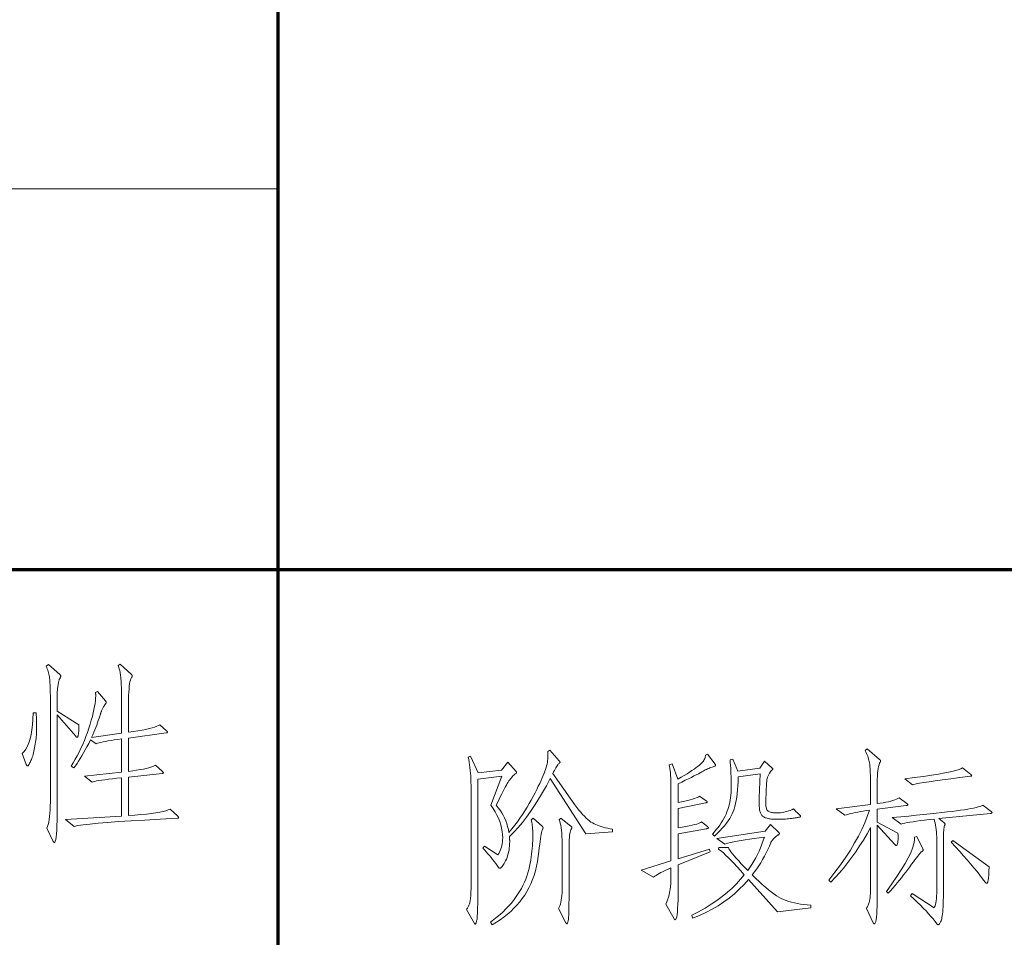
# Model space of a CAD drawing. Extents: x 0 to 1189, y 0 to 841.
# Tile 102 of 132: x 1059 to 1077, y 41 to 58. Entities that reach past the tile are written whole.
import ezdxf

# ---------------------------------------------------------------- set-up
doc = ezdxf.new("R2010")
doc.units = 0

msp = doc.modelspace()

# ---------------------------------------------------------------- linework, layer by layer
at = {"color": 5, "lineweight": 70}
for p, q in [((1064, 20), (1064, 76)), ((989, 48), (1114, 48))]:
    msp.add_line(p, q, dxfattribs=at)
at = {"color": 7, "lineweight": 13}
msp.add_line((1026.5, 55), (1064, 55), dxfattribs=at)
for points in [[(1060.331, 45.141), (1060.333, 45.124), (1060.333, 45.107), (1060.334, 45.091), (1060.334, 45.074), (1060.334, 45.059), (1060.333, 45.043), (1060.333, 45.028), (1060.331, 45.013), (1060.33, 44.998), (1060.328, 44.983), (1060.326, 44.97), (1060.324, 44.958), (1060.321, 44.947), (1060.319, 44.938), (1060.317, 44.93), (1060.314, 44.924), (1060.312, 44.919), (1060.309, 44.915), (1060.306, 44.913), (1060.304, 44.912), (1060.301, 44.913), (1060.298, 44.913), (1060.295, 44.914), (1060.292, 44.915), (1060.29, 44.917), (1060.287, 44.919), (1060.284, 44.921), (1060.281, 44.923), (1060.279, 44.926), (1060.276, 44.93), (1059.936, 45.325), (1059.936, 43.611), (1059.935, 43.49), (1059.934, 43.382), (1059.931, 43.286), (1059.927, 43.203), (1059.922, 43.133), (1059.916, 43.075), (1059.909, 43.031), (1059.9, 42.999), (1059.891, 42.98), (1059.88, 42.973), (1059.879, 42.973), (1059.877, 42.974), (1059.876, 42.975), (1059.874, 42.976), (1059.873, 42.978), (1059.871, 42.981), (1059.869, 42.983), (1059.867, 42.986), (1059.865, 42.99), (1059.863, 42.994), (1059.745, 43.24), (1059.758, 43.272), (1059.769, 43.309), (1059.779, 43.352), (1059.787, 43.4), (1059.795, 43.454), (1059.801, 43.513), (1059.805, 43.577), (1059.808, 43.647), (1059.81, 43.722), (1059.811, 43.802), (1059.811, 45.492), (1059.811, 45.56), (1059.811, 45.624), (1059.81, 45.684), (1059.809, 45.738), (1059.808, 45.789), (1059.807, 45.835), (1059.805, 45.876), (1059.803, 45.912), (1059.801, 45.945), (1059.799, 45.972), (1059.796, 45.997), (1059.792, 46.023), (1059.788, 46.048), (1059.783, 46.073), (1059.777, 46.097), (1059.77, 46.122), (1059.762, 46.147), (1059.754, 46.171), (1059.745, 46.196), (1059.735, 46.22), (1059.773, 46.248), (1059.984, 46.064), (1059.988, 46.061), (1059.991, 46.059), (1059.993, 46.056), (1059.996, 46.053), (1059.997, 46.05), (1059.999, 46.047), (1060, 46.045), (1060.001, 46.042), (1060.002, 46.039), (1060.002, 46.036), (1060.002, 46.033), (1060.001, 46.03), (1060, 46.027), (1059.999, 46.023), (1059.997, 46.019), (1059.996, 46.015), (1059.993, 46.011), (1059.991, 46.006), (1059.988, 46.002), (1059.984, 45.996), (1059.981, 45.991), (1059.978, 45.983), (1059.974, 45.974), (1059.971, 45.964), (1059.968, 45.953), (1059.964, 45.94), (1059.961, 45.925), (1059.958, 45.909), (1059.955, 45.892), (1059.952, 45.873), (1059.948, 45.854), (1059.946, 45.834), (1059.944, 45.814), (1059.942, 45.794), (1059.94, 45.774), (1059.938, 45.754), (1059.937, 45.734), (1059.937, 45.713), (1059.936, 45.693), (1059.936, 45.672), (1059.936, 45.395)], [(1062.156, 43.459), (1062.159, 43.456), (1062.161, 43.453), (1062.163, 43.451), (1062.165, 43.448), (1062.167, 43.446), (1062.168, 43.443), (1062.169, 43.441), (1062.169, 43.439), (1062.17, 43.437), (1062.17, 43.435), (1062.17, 43.433), (1062.169, 43.431), (1062.167, 43.429), (1062.165, 43.427), (1062.162, 43.426), (1062.159, 43.425), (1062.155, 43.423), (1062.15, 43.422), (1062.145, 43.421), (1062.139, 43.421), (1061.83, 43.405), (1061.548, 43.39), (1061.293, 43.375), (1061.064, 43.36), (1060.861, 43.345), (1060.686, 43.33), (1060.536, 43.316), (1060.414, 43.301), (1060.318, 43.286), (1060.248, 43.271), (1060.089, 43.4), (1061.119, 43.462), (1061.119, 44.167), (1061.031, 44.158), (1060.951, 44.149), (1060.878, 44.14), (1060.812, 44.132), (1060.755, 44.124), (1060.704, 44.116), (1060.661, 44.108), (1060.626, 44.101), (1060.598, 44.094), (1060.578, 44.087), (1060.439, 44.198), (1061.119, 44.271), (1061.119, 44.881), (1061.049, 44.872), (1060.985, 44.862), (1060.926, 44.853), (1060.871, 44.844), (1060.822, 44.835), (1060.778, 44.827), (1060.74, 44.818), (1060.706, 44.81), (1060.677, 44.802), (1060.654, 44.794), (1060.547, 44.864), (1060.515, 44.799), (1060.483, 44.738), (1060.452, 44.679), (1060.421, 44.623), (1060.39, 44.57), (1060.36, 44.52), (1060.33, 44.472), (1060.3, 44.428), (1060.271, 44.386), (1060.241, 44.347), (1060.193, 44.382), (1060.231, 44.444), (1060.269, 44.507), (1060.305, 44.573), (1060.339, 44.64), (1060.373, 44.709), (1060.404, 44.779), (1060.435, 44.851), (1060.464, 44.926), (1060.491, 45.001), (1060.517, 45.079), (1060.541, 45.155), (1060.562, 45.228), (1060.582, 45.297), (1060.598, 45.362), (1060.612, 45.423), (1060.623, 45.481), (1060.632, 45.534), (1060.639, 45.584), (1060.642, 45.63), (1060.644, 45.672), (1060.644, 45.68), (1060.643, 45.687), (1060.643, 45.694), (1060.643, 45.7), (1060.643, 45.707), (1060.642, 45.713), (1060.642, 45.719), (1060.641, 45.724), (1060.641, 45.73), (1060.64, 45.735), (1060.675, 45.755), (1060.824, 45.582), (1060.827, 45.578), (1060.829, 45.575), (1060.831, 45.572), (1060.833, 45.569), (1060.834, 45.566), (1060.836, 45.563), (1060.837, 45.56), (1060.837, 45.557), (1060.838, 45.555), (1060.838, 45.552), (1060.838, 45.55), (1060.837, 45.547), (1060.836, 45.545), (1060.835, 45.542), (1060.834, 45.539), (1060.832, 45.537), (1060.83, 45.534), (1060.828, 45.531), (1060.825, 45.528), (1060.822, 45.525), (1060.819, 45.521), (1060.815, 45.517), (1060.812, 45.511), (1060.807, 45.505), (1060.803, 45.497), (1060.798, 45.489), (1060.793, 45.48), (1060.787, 45.47), (1060.781, 45.459), (1060.775, 45.447), (1060.769, 45.434), (1060.764, 45.422), (1060.758, 45.411), (1060.753, 45.399), (1060.749, 45.389), (1060.744, 45.378), (1060.74, 45.368), (1060.737, 45.358), (1060.733, 45.348), (1060.73, 45.339), (1060.719, 45.3), (1060.706, 45.261), (1060.692, 45.22), (1060.678, 45.179), (1060.662, 45.136), (1060.645, 45.093), (1060.627, 45.048), (1060.608, 45.003), (1060.588, 44.956), (1060.567, 44.909), (1061.119, 44.985), (1061.119, 45.526), (1061.119, 45.597), (1061.118, 45.664), (1061.118, 45.725), (1061.117, 45.781), (1061.115, 45.833), (1061.114, 45.88), (1061.112, 45.921), (1061.11, 45.958), (1061.108, 45.99), (1061.105, 46.017), (1061.102, 46.042), (1061.099, 46.065), (1061.095, 46.088), (1061.091, 46.111), (1061.086, 46.132), (1061.081, 46.153), (1061.075, 46.174), (1061.069, 46.193), (1061.063, 46.212), (1061.056, 46.231), (1061.091, 46.258), (1061.299, 46.068), (1061.302, 46.065), (1061.306, 46.062), (1061.308, 46.059), (1061.31, 46.056), (1061.312, 46.054), (1061.314, 46.051), (1061.315, 46.048), (1061.316, 46.045), (1061.316, 46.043), (1061.317, 46.04), (1061.316, 46.037), (1061.316, 46.034), (1061.315, 46.031), (1061.314, 46.028), (1061.313, 46.025), (1061.312, 46.022), (1061.31, 46.019), (1061.308, 46.015), (1061.305, 46.012), (1061.303, 46.009), (1061.292, 45.99), (1061.283, 45.964), (1061.274, 45.933), (1061.267, 45.895), (1061.261, 45.851), (1061.256, 45.8), (1061.252, 45.744), (1061.249, 45.681), (1061.248, 45.612), (1061.247, 45.537), (1061.247, 45.003), (1061.337, 45.016), (1061.42, 45.03), (1061.496, 45.044), (1061.564, 45.058), (1061.625, 45.072), (1061.679, 45.086), (1061.726, 45.1), (1061.766, 45.114), (1061.798, 45.127), (1061.823, 45.141), (1061.948, 45.03), (1061.951, 45.028), (1061.954, 45.025), (1061.957, 45.022), (1061.959, 45.02), (1061.961, 45.017), (1061.963, 45.015), (1061.964, 45.013), (1061.965, 45.01), (1061.965, 45.008), (1061.965, 45.006), (1061.965, 45.004), (1061.964, 45.002), (1061.963, 45), (1061.961, 44.999), (1061.959, 44.997), (1061.957, 44.996), (1061.953, 44.995), (1061.95, 44.994), (1061.946, 44.993), (1061.941, 44.992), (1061.247, 44.898), (1061.247, 44.284), (1061.325, 44.295), (1061.396, 44.306), (1061.461, 44.317), (1061.52, 44.328), (1061.572, 44.339), (1061.619, 44.351), (1061.659, 44.362), (1061.693, 44.374), (1061.721, 44.387), (1061.743, 44.399), (1061.868, 44.288), (1061.872, 44.284), (1061.876, 44.28), (1061.879, 44.277), (1061.881, 44.273), (1061.884, 44.27), (1061.886, 44.267), (1061.887, 44.265), (1061.888, 44.262), (1061.889, 44.26), (1061.889, 44.258), (1061.889, 44.257), (1061.888, 44.255), (1061.887, 44.254), (1061.885, 44.252), (1061.883, 44.251), (1061.88, 44.25), (1061.877, 44.249), (1061.873, 44.248), (1061.869, 44.247), (1061.865, 44.246), (1061.247, 44.18), (1061.247, 43.473), (1061.366, 43.481), (1061.475, 43.49), (1061.576, 43.499), (1061.666, 43.51), (1061.748, 43.521), (1061.82, 43.533), (1061.882, 43.547), (1061.936, 43.56), (1061.979, 43.575), (1062.014, 43.591)], [(1059.547, 45.363), (1059.549, 45.34), (1059.551, 45.316), (1059.553, 45.29), (1059.554, 45.264), (1059.555, 45.237), (1059.556, 45.209), (1059.557, 45.18), (1059.557, 45.15), (1059.558, 45.119), (1059.558, 45.088), (1059.557, 45.055), (1059.557, 45.023), (1059.555, 44.99), (1059.553, 44.957), (1059.55, 44.923), (1059.547, 44.89), (1059.542, 44.856), (1059.538, 44.822), (1059.532, 44.787), (1059.527, 44.753), (1059.52, 44.719), (1059.514, 44.686), (1059.507, 44.656), (1059.5, 44.626), (1059.492, 44.598), (1059.485, 44.572), (1059.477, 44.547), (1059.469, 44.524), (1059.461, 44.502), (1059.452, 44.482), (1059.444, 44.464), (1059.436, 44.447), (1059.428, 44.433), (1059.422, 44.42), (1059.416, 44.409), (1059.41, 44.401), (1059.405, 44.394), (1059.4, 44.389), (1059.396, 44.386), (1059.393, 44.385), (1059.39, 44.385), (1059.387, 44.386), (1059.384, 44.387), (1059.381, 44.389), (1059.379, 44.391), (1059.376, 44.394), (1059.374, 44.397), (1059.371, 44.401), (1059.369, 44.405), (1059.367, 44.409), (1059.294, 44.611), (1059.329, 44.648), (1059.361, 44.694), (1059.389, 44.748), (1059.414, 44.81), (1059.436, 44.881), (1059.454, 44.96), (1059.468, 45.048), (1059.479, 45.143), (1059.487, 45.247), (1059.492, 45.36)], [(1070.146, 43.17), (1069.657, 43.136), (1069.002, 44.156), (1068.932, 44.021), (1068.861, 43.893), (1068.789, 43.771), (1068.715, 43.654), (1068.641, 43.544), (1068.565, 43.44), (1068.489, 43.342), (1068.411, 43.25), (1068.332, 43.164), (1068.252, 43.084), (1068.253, 43.074), (1068.254, 43.064), (1068.254, 43.055), (1068.255, 43.045), (1068.255, 43.036), (1068.255, 43.027), (1068.256, 43.017), (1068.256, 43.008), (1068.256, 42.999), (1068.256, 42.99), (1068.255, 42.949), (1068.253, 42.909), (1068.249, 42.871), (1068.244, 42.834), (1068.237, 42.799), (1068.229, 42.765), (1068.219, 42.732), (1068.208, 42.7), (1068.195, 42.67), (1068.181, 42.641), (1068.167, 42.615), (1068.153, 42.591), (1068.14, 42.57), (1068.128, 42.551), (1068.117, 42.536), (1068.106, 42.523), (1068.096, 42.513), (1068.088, 42.506), (1068.079, 42.502), (1068.072, 42.501), (1068.071, 42.501), (1068.069, 42.502), (1068.067, 42.502), (1068.065, 42.504), (1068.063, 42.505), (1068.061, 42.507), (1068.059, 42.509), (1068.057, 42.512), (1068.054, 42.515), (1068.051, 42.518), (1068.025, 42.555), (1067.999, 42.592), (1067.971, 42.629), (1067.943, 42.665), (1067.915, 42.7), (1067.886, 42.735), (1067.856, 42.77), (1067.826, 42.805), (1067.795, 42.839), (1067.763, 42.872), (1067.794, 42.91), (1068.037, 42.747), (1068.054, 42.773), (1068.07, 42.8), (1068.083, 42.828), (1068.095, 42.857), (1068.105, 42.888), (1068.113, 42.919), (1068.119, 42.953), (1068.124, 42.987), (1068.127, 43.023), (1068.128, 43.059), (1068.125, 43.12), (1068.119, 43.18), (1068.108, 43.24), (1068.093, 43.301), (1068.073, 43.361), (1068.049, 43.422), (1068.02, 43.482), (1067.988, 43.542), (1067.95, 43.603), (1067.909, 43.663), (1068.11, 44.197), (1067.67, 44.142), (1067.67, 42.088), (1067.669, 41.999), (1067.669, 41.918), (1067.668, 41.844), (1067.667, 41.779), (1067.665, 41.721), (1067.663, 41.671), (1067.661, 41.628), (1067.658, 41.594), (1067.656, 41.567), (1067.652, 41.549), (1067.649, 41.534), (1067.646, 41.522), (1067.642, 41.511), (1067.639, 41.501), (1067.636, 41.493), (1067.633, 41.486), (1067.63, 41.481), (1067.627, 41.477), (1067.624, 41.475), (1067.621, 41.474), (1067.62, 41.474), (1067.618, 41.474), (1067.617, 41.475), (1067.615, 41.476), (1067.614, 41.477), (1067.613, 41.478), (1067.611, 41.479), (1067.61, 41.481), (1067.609, 41.482), (1067.607, 41.484), (1067.461, 41.745), (1067.47, 41.756), (1067.478, 41.768), (1067.486, 41.78), (1067.493, 41.793), (1067.5, 41.807), (1067.506, 41.821), (1067.512, 41.835), (1067.517, 41.85), (1067.522, 41.866), (1067.526, 41.882), (1067.529, 41.899), (1067.532, 41.918), (1067.535, 41.94), (1067.538, 41.963), (1067.54, 41.989), (1067.542, 42.016), (1067.543, 42.046), (1067.544, 42.078), (1067.545, 42.111), (1067.545, 42.147), (1067.545, 44.027), (1067.544, 44.085), (1067.543, 44.141), (1067.54, 44.196), (1067.536, 44.25), (1067.532, 44.303), (1067.526, 44.354), (1067.519, 44.405), (1067.511, 44.454), (1067.503, 44.501), (1067.493, 44.548), (1067.534, 44.565), (1067.677, 44.256), (1068.103, 44.308), (1068.225, 44.454), (1068.374, 44.284), (1068.376, 44.282), (1068.378, 44.28), (1068.379, 44.278), (1068.38, 44.276), (1068.382, 44.274), (1068.383, 44.272), (1068.383, 44.27), (1068.384, 44.268), (1068.384, 44.267), (1068.384, 44.265), (1068.384, 44.263), (1068.384, 44.261), (1068.383, 44.26), (1068.382, 44.258), (1068.381, 44.256), (1068.379, 44.254), (1068.377, 44.252), (1068.375, 44.25), (1068.373, 44.248), (1068.37, 44.246), (1068.357, 44.237), (1068.344, 44.226), (1068.33, 44.214), (1068.316, 44.2), (1068.302, 44.185), (1068.287, 44.168), (1068.273, 44.149), (1068.258, 44.129), (1068.243, 44.108), (1068.228, 44.084), (1068.212, 44.059), (1068.195, 44.029), (1068.176, 43.996), (1068.156, 43.959), (1068.135, 43.918), (1068.113, 43.874), (1068.089, 43.826), (1068.064, 43.774), (1068.037, 43.719), (1068.01, 43.66), (1068.046, 43.616), (1068.079, 43.571), (1068.109, 43.524), (1068.137, 43.476), (1068.161, 43.427), (1068.183, 43.376), (1068.202, 43.324), (1068.218, 43.271), (1068.232, 43.216), (1068.242, 43.16), (1068.296, 43.226), (1068.348, 43.292), (1068.397, 43.358), (1068.445, 43.424), (1068.491, 43.491), (1068.535, 43.557), (1068.576, 43.624), (1068.616, 43.691), (1068.654, 43.757), (1068.689, 43.824), (1068.723, 43.89), (1068.754, 43.951), (1068.783, 44.01), (1068.809, 44.064), (1068.833, 44.116), (1068.855, 44.164), (1068.874, 44.208), (1068.89, 44.249), (1068.905, 44.286), (1068.917, 44.32), (1068.927, 44.353), (1068.936, 44.385), (1068.943, 44.418), (1068.949, 44.451), (1068.954, 44.484), (1068.957, 44.517), (1068.959, 44.55), (1068.959, 44.584), (1068.959, 44.618), (1068.957, 44.652), (1068.995, 44.672), (1069.168, 44.478), (1069.171, 44.475), (1069.173, 44.472), (1069.175, 44.469), (1069.177, 44.466), (1069.179, 44.463), (1069.18, 44.461), (1069.181, 44.458), (1069.182, 44.456), (1069.182, 44.454), (1069.182, 44.452), (1069.182, 44.45), (1069.182, 44.449), (1069.181, 44.447), (1069.18, 44.445), (1069.179, 44.443), (1069.177, 44.441), (1069.175, 44.439), (1069.173, 44.437), (1069.171, 44.435), (1069.168, 44.433), (1069.16, 44.426), (1069.15, 44.416), (1069.14, 44.403), (1069.129, 44.388), (1069.118, 44.371), (1069.106, 44.351), (1069.093, 44.328), (1069.079, 44.303), (1069.065, 44.276), (1069.05, 44.246), (1069.456, 43.67), (1069.492, 43.62), (1069.528, 43.574), (1069.562, 43.532), (1069.596, 43.493), (1069.629, 43.458), (1069.661, 43.426), (1069.692, 43.398), (1069.721, 43.374), (1069.751, 43.353), (1069.779, 43.335), (1069.807, 43.32), (1069.838, 43.306), (1069.87, 43.292), (1069.904, 43.28), (1069.94, 43.268), (1069.978, 43.257), (1070.017, 43.247), (1070.059, 43.238), (1070.102, 43.23), (1070.146, 43.222)], [(1072.034, 44.416), (1072.035, 44.414), (1072.036, 44.412), (1072.037, 44.409), (1072.038, 44.407), (1072.039, 44.405), (1072.04, 44.403), (1072.04, 44.4), (1072.04, 44.398), (1072.041, 44.396), (1072.041, 44.393), (1072.04, 44.391), (1072.04, 44.389), (1072.039, 44.387), (1072.037, 44.385), (1072.035, 44.383), (1072.033, 44.382), (1072.03, 44.38), (1072.027, 44.379), (1072.024, 44.378), (1072.02, 44.378), (1071.999, 44.371), (1071.978, 44.364), (1071.957, 44.356), (1071.937, 44.348), (1071.916, 44.339), (1071.895, 44.33), (1071.874, 44.32), (1071.853, 44.31), (1071.833, 44.299), (1071.812, 44.287), (1071.788, 44.274), (1071.76, 44.259), (1071.727, 44.242), (1071.688, 44.222), (1071.645, 44.2), (1071.597, 44.175), (1071.544, 44.149), (1071.485, 44.12), (1071.422, 44.089), (1071.354, 44.055), (1071.354, 43.715), (1071.417, 43.727), (1071.475, 43.739), (1071.528, 43.751), (1071.575, 43.763), (1071.617, 43.774), (1071.654, 43.785), (1071.686, 43.796), (1071.712, 43.806), (1071.733, 43.816), (1071.749, 43.826), (1071.871, 43.743), (1071.874, 43.74), (1071.877, 43.737), (1071.88, 43.735), (1071.882, 43.733), (1071.884, 43.73), (1071.885, 43.728), (1071.886, 43.726), (1071.887, 43.724), (1071.888, 43.722), (1071.888, 43.72), (1071.888, 43.719), (1071.887, 43.717), (1071.885, 43.715), (1071.884, 43.714), (1071.881, 43.712), (1071.878, 43.71), (1071.874, 43.709), (1071.87, 43.707), (1071.865, 43.706), (1071.86, 43.705), (1071.354, 43.604), (1071.354, 43.243), (1071.429, 43.257), (1071.496, 43.27), (1071.557, 43.282), (1071.611, 43.294), (1071.657, 43.306), (1071.697, 43.316), (1071.729, 43.327), (1071.755, 43.336), (1071.773, 43.346), (1071.784, 43.354), (1071.891, 43.268), (1071.895, 43.265), (1071.899, 43.262), (1071.902, 43.26), (1071.905, 43.257), (1071.907, 43.255), (1071.909, 43.253), (1071.91, 43.251), (1071.911, 43.249), (1071.912, 43.247), (1071.912, 43.245), (1071.912, 43.243), (1071.911, 43.242), (1071.909, 43.24), (1071.907, 43.238), (1071.904, 43.237), (1071.9, 43.235), (1071.895, 43.234), (1071.89, 43.232), (1071.884, 43.231), (1071.878, 43.229), (1071.354, 43.136), (1071.354, 42.678), (1071.93, 42.855), (1071.943, 42.803), (1071.354, 42.563), (1071.354, 42.133), (1071.353, 42.023), (1071.352, 41.925), (1071.349, 41.838), (1071.345, 41.762), (1071.341, 41.699), (1071.335, 41.646), (1071.328, 41.606), (1071.32, 41.577), (1071.312, 41.56), (1071.302, 41.554), (1071.3, 41.554), (1071.298, 41.554), (1071.296, 41.555), (1071.293, 41.557), (1071.291, 41.558), (1071.289, 41.56), (1071.287, 41.562), (1071.285, 41.565), (1071.283, 41.568), (1071.281, 41.571), (1071.125, 41.842), (1071.143, 41.882), (1071.16, 41.924), (1071.174, 41.968), (1071.187, 42.014), (1071.198, 42.063), (1071.206, 42.114), (1071.213, 42.166), (1071.218, 42.221), (1071.221, 42.279), (1071.222, 42.338), (1071.222, 42.511), (1071.18, 42.493), (1071.14, 42.474), (1071.103, 42.457), (1071.068, 42.439), (1071.035, 42.422), (1071.004, 42.405), (1070.975, 42.389), (1070.949, 42.372), (1070.925, 42.357), (1070.903, 42.341), (1070.677, 42.466), (1071.222, 42.636), (1071.222, 43.916), (1071.222, 43.984), (1071.221, 44.048), (1071.219, 44.107), (1071.217, 44.162), (1071.214, 44.213), (1071.211, 44.259), (1071.207, 44.301), (1071.202, 44.339), (1071.197, 44.373), (1071.191, 44.402), (1071.246, 44.423), (1071.347, 44.142), (1071.408, 44.177), (1071.464, 44.21), (1071.517, 44.242), (1071.565, 44.272), (1071.608, 44.3), (1071.648, 44.326), (1071.682, 44.351), (1071.713, 44.374), (1071.739, 44.395), (1071.761, 44.414), (1071.78, 44.432), (1071.797, 44.45), (1071.812, 44.468), (1071.824, 44.485), (1071.835, 44.502), (1071.843, 44.519), (1071.85, 44.535), (1071.854, 44.551), (1071.856, 44.567), (1071.857, 44.582), (1071.895, 44.6)], [(1075.562, 43.691), (1075.565, 43.688), (1075.568, 43.685), (1075.571, 43.683), (1075.573, 43.68), (1075.575, 43.678), (1075.576, 43.676), (1075.578, 43.674), (1075.578, 43.672), (1075.579, 43.67), (1075.579, 43.668), (1075.579, 43.667), (1075.578, 43.665), (1075.576, 43.663), (1075.574, 43.662), (1075.571, 43.661), (1075.568, 43.66), (1075.564, 43.659), (1075.559, 43.658), (1075.554, 43.657), (1075.548, 43.656), (1075.014, 43.587), (1075.014, 43.351), (1075.395, 43.15), (1075.397, 43.106), (1075.397, 43.067), (1075.397, 43.033), (1075.395, 43.003), (1075.393, 42.978), (1075.389, 42.957), (1075.384, 42.941), (1075.379, 42.93), (1075.372, 42.923), (1075.364, 42.921), (1075.362, 42.921), (1075.36, 42.921), (1075.357, 42.922), (1075.355, 42.923), (1075.353, 42.925), (1075.35, 42.927), (1075.348, 42.929), (1075.345, 42.932), (1075.343, 42.935), (1075.34, 42.938), (1075.014, 43.292), (1075.014, 41.987), (1075.013, 41.891), (1075.012, 41.804), (1075.009, 41.727), (1075.005, 41.661), (1075.001, 41.605), (1074.995, 41.559), (1074.988, 41.523), (1074.98, 41.498), (1074.971, 41.483), (1074.962, 41.477), (1074.959, 41.478), (1074.957, 41.478), (1074.955, 41.479), (1074.953, 41.481), (1074.951, 41.483), (1074.949, 41.485), (1074.947, 41.488), (1074.945, 41.491), (1074.943, 41.494), (1074.941, 41.498), (1074.816, 41.762), (1074.825, 41.778), (1074.834, 41.794), (1074.842, 41.81), (1074.849, 41.826), (1074.856, 41.842), (1074.862, 41.858), (1074.867, 41.874), (1074.871, 41.891), (1074.875, 41.907), (1074.878, 41.923), (1074.881, 41.94), (1074.883, 41.959), (1074.885, 41.979), (1074.887, 42.002), (1074.889, 42.025), (1074.89, 42.05), (1074.891, 42.077), (1074.892, 42.106), (1074.892, 42.136), (1074.892, 42.168), (1074.892, 43.25), (1074.827, 43.134), (1074.76, 43.021), (1074.691, 42.912), (1074.62, 42.807), (1074.548, 42.705), (1074.474, 42.606), (1074.398, 42.511), (1074.321, 42.42), (1074.241, 42.332), (1074.16, 42.248), (1074.126, 42.286), (1074.237, 42.428), (1074.34, 42.568), (1074.435, 42.704), (1074.521, 42.837), (1074.6, 42.967), (1074.671, 43.094), (1074.733, 43.218), (1074.787, 43.338), (1074.833, 43.455), (1074.871, 43.569), (1074.814, 43.562), (1074.759, 43.553), (1074.707, 43.545), (1074.657, 43.536), (1074.61, 43.527), (1074.566, 43.517), (1074.525, 43.507), (1074.486, 43.497), (1074.45, 43.487), (1074.417, 43.476), (1074.257, 43.594), (1074.892, 43.673), (1074.892, 44.006), (1074.892, 44.065), (1074.892, 44.12), (1074.891, 44.17), (1074.89, 44.217), (1074.888, 44.261), (1074.887, 44.3), (1074.885, 44.335), (1074.882, 44.367), (1074.88, 44.395), (1074.877, 44.419), (1074.873, 44.442), (1074.868, 44.465), (1074.863, 44.488), (1074.856, 44.512), (1074.848, 44.537), (1074.84, 44.562), (1074.83, 44.588), (1074.819, 44.615), (1074.808, 44.642), (1074.795, 44.669), (1074.83, 44.7), (1075.059, 44.506), (1075.062, 44.503), (1075.065, 44.5), (1075.068, 44.498), (1075.07, 44.495), (1075.072, 44.493), (1075.073, 44.49), (1075.074, 44.487), (1075.075, 44.485), (1075.076, 44.482), (1075.076, 44.48), (1075.076, 44.478), (1075.076, 44.475), (1075.075, 44.473), (1075.075, 44.47), (1075.074, 44.467), (1075.074, 44.465), (1075.073, 44.462), (1075.072, 44.459), (1075.07, 44.457), (1075.069, 44.454), (1075.059, 44.434), (1075.049, 44.408), (1075.041, 44.377), (1075.034, 44.34), (1075.027, 44.297), (1075.022, 44.249), (1075.019, 44.195), (1075.016, 44.135), (1075.014, 44.07), (1075.014, 43.999), (1075.014, 43.691), (1075.071, 43.699), (1075.124, 43.708), (1075.174, 43.718), (1075.22, 43.727), (1075.263, 43.738), (1075.301, 43.748), (1075.336, 43.759), (1075.368, 43.771), (1075.396, 43.783), (1075.42, 43.795)], [(1073.473, 43.594), (1073.498, 43.57), (1073.521, 43.549), (1073.541, 43.531), (1073.558, 43.514), (1073.572, 43.5), (1073.584, 43.488), (1073.593, 43.478), (1073.6, 43.47), (1073.604, 43.465), (1073.605, 43.462), (1073.605, 43.46), (1073.605, 43.458), (1073.605, 43.456), (1073.604, 43.454), (1073.604, 43.453), (1073.603, 43.451), (1073.602, 43.45), (1073.601, 43.448), (1073.6, 43.447), (1073.598, 43.446), (1073.596, 43.445), (1073.591, 43.444), (1073.583, 43.442), (1073.573, 43.44), (1073.561, 43.437), (1073.546, 43.435), (1073.529, 43.432), (1073.509, 43.429), (1073.487, 43.426), (1073.463, 43.422), (1073.437, 43.418), (1073.411, 43.415), (1073.384, 43.412), (1073.356, 43.41), (1073.328, 43.408), (1073.3, 43.406), (1073.271, 43.405), (1073.242, 43.404), (1073.212, 43.403), (1073.182, 43.403), (1073.152, 43.403), (1073.124, 43.404), (1073.098, 43.405), (1073.073, 43.408), (1073.049, 43.41), (1073.027, 43.413), (1073.007, 43.417), (1072.989, 43.422), (1072.972, 43.427), (1072.956, 43.432), (1072.942, 43.439), (1072.929, 43.446), (1072.917, 43.454), (1072.906, 43.463), (1072.896, 43.473), (1072.887, 43.485), (1072.879, 43.497), (1072.872, 43.509), (1072.866, 43.523), (1072.861, 43.538), (1072.857, 43.554), (1072.853, 43.573), (1072.85, 43.593), (1072.848, 43.616), (1072.846, 43.64), (1072.845, 43.667), (1072.844, 43.696), (1072.844, 43.727), (1072.844, 43.76), (1072.845, 43.795), (1072.863, 44.242), (1072.46, 44.183), (1072.458, 44.1), (1072.453, 44.021), (1072.448, 43.947), (1072.441, 43.877), (1072.432, 43.811), (1072.422, 43.75), (1072.411, 43.693), (1072.398, 43.641), (1072.384, 43.592), (1072.368, 43.549), (1072.35, 43.506), (1072.329, 43.464), (1072.303, 43.42), (1072.274, 43.375), (1072.241, 43.33), (1072.205, 43.284), (1072.165, 43.237), (1072.121, 43.189), (1072.074, 43.14), (1072.023, 43.091), (1071.985, 43.132), (1072.021, 43.173), (1072.056, 43.214), (1072.088, 43.255), (1072.118, 43.296), (1072.146, 43.336), (1072.171, 43.377), (1072.195, 43.418), (1072.216, 43.459), (1072.235, 43.499), (1072.252, 43.54), (1072.267, 43.581), (1072.281, 43.623), (1072.293, 43.666), (1072.303, 43.709), (1072.312, 43.754), (1072.319, 43.799), (1072.325, 43.845), (1072.329, 43.892), (1072.331, 43.94), (1072.332, 43.989), (1072.332, 44.039), (1072.331, 44.088), (1072.33, 44.138), (1072.328, 44.189), (1072.326, 44.24), (1072.323, 44.291), (1072.32, 44.342), (1072.317, 44.394), (1072.312, 44.446), (1072.308, 44.499), (1072.36, 44.509), (1072.45, 44.291), (1072.856, 44.346), (1072.943, 44.471), (1073.085, 44.346), (1073.087, 44.345), (1073.089, 44.344), (1073.09, 44.342), (1073.091, 44.341), (1073.093, 44.339), (1073.094, 44.337), (1073.094, 44.336), (1073.095, 44.334), (1073.095, 44.333), (1073.095, 44.331), (1073.095, 44.329), (1073.094, 44.327), (1073.094, 44.325), (1073.092, 44.322), (1073.091, 44.32), (1073.089, 44.317), (1073.087, 44.314), (1073.084, 44.311), (1073.081, 44.308), (1073.078, 44.305), (1073.061, 44.288), (1073.045, 44.27), (1073.031, 44.25), (1073.019, 44.228), (1073.009, 44.205), (1073, 44.18), (1072.992, 44.154), (1072.987, 44.126), (1072.983, 44.097), (1072.981, 44.065), (1072.967, 43.75), (1072.966, 43.72), (1072.966, 43.693), (1072.967, 43.668), (1072.969, 43.646), (1072.972, 43.626), (1072.976, 43.608), (1072.981, 43.592), (1072.987, 43.579), (1072.994, 43.568), (1073.002, 43.559), (1073.011, 43.552), (1073.022, 43.545), (1073.035, 43.539), (1073.05, 43.534), (1073.068, 43.53), (1073.087, 43.527), (1073.107, 43.524), (1073.13, 43.522), (1073.155, 43.521), (1073.182, 43.521), (1073.21, 43.521), (1073.238, 43.524), (1073.266, 43.527), (1073.295, 43.532), (1073.324, 43.539), (1073.354, 43.547), (1073.383, 43.556), (1073.413, 43.567), (1073.443, 43.58)], [(1076.734, 44.228), (1076.738, 44.226), (1076.741, 44.223), (1076.743, 44.221), (1076.745, 44.218), (1076.747, 44.216), (1076.749, 44.214), (1076.75, 44.212), (1076.751, 44.21), (1076.751, 44.208), (1076.752, 44.206), (1076.751, 44.204), (1076.75, 44.203), (1076.749, 44.201), (1076.747, 44.2), (1076.745, 44.199), (1076.742, 44.197), (1076.738, 44.196), (1076.734, 44.195), (1076.729, 44.194), (1076.724, 44.194), (1076.536, 44.17), (1076.366, 44.149), (1076.215, 44.128), (1076.082, 44.11), (1075.967, 44.093), (1075.87, 44.078), (1075.792, 44.065), (1075.731, 44.053), (1075.69, 44.043), (1075.666, 44.034), (1075.52, 44.149), (1075.701, 44.171), (1075.865, 44.193), (1076.012, 44.215), (1076.143, 44.236), (1076.257, 44.256), (1076.355, 44.276), (1076.437, 44.295), (1076.501, 44.314), (1076.55, 44.332), (1076.582, 44.35)], [(1077.112, 43.545), (1077.115, 43.543), (1077.117, 43.541), (1077.12, 43.539), (1077.121, 43.537), (1077.123, 43.535), (1077.124, 43.533), (1077.125, 43.53), (1077.126, 43.528), (1077.126, 43.526), (1077.126, 43.524), (1077.126, 43.522), (1077.125, 43.52), (1077.124, 43.519), (1077.122, 43.517), (1077.119, 43.516), (1077.116, 43.514), (1077.113, 43.513), (1077.109, 43.512), (1077.104, 43.511), (1077.099, 43.51), (1076.145, 43.417), (1076.238, 43.344), (1076.243, 43.34), (1076.247, 43.336), (1076.251, 43.332), (1076.254, 43.329), (1076.256, 43.326), (1076.259, 43.323), (1076.26, 43.321), (1076.261, 43.318), (1076.262, 43.316), (1076.262, 43.314), (1076.262, 43.313), (1076.262, 43.311), (1076.262, 43.309), (1076.261, 43.307), (1076.261, 43.305), (1076.26, 43.303), (1076.259, 43.301), (1076.258, 43.299), (1076.257, 43.297), (1076.256, 43.295), (1076.251, 43.286), (1076.247, 43.272), (1076.243, 43.252), (1076.24, 43.228), (1076.237, 43.199), (1076.235, 43.165), (1076.234, 43.126), (1076.232, 43.082), (1076.232, 43.033), (1076.231, 42.98), (1076.231, 42.043), (1076.231, 41.973), (1076.23, 41.909), (1076.229, 41.849), (1076.226, 41.795), (1076.224, 41.745), (1076.22, 41.701), (1076.216, 41.661), (1076.211, 41.627), (1076.206, 41.597), (1076.2, 41.573), (1076.194, 41.552), (1076.188, 41.534), (1076.181, 41.517), (1076.175, 41.503), (1076.169, 41.491), (1076.163, 41.481), (1076.156, 41.473), (1076.15, 41.468), (1076.144, 41.465), (1076.138, 41.464), (1076.135, 41.464), (1076.132, 41.464), (1076.13, 41.465), (1076.127, 41.466), (1076.125, 41.468), (1076.122, 41.47), (1076.12, 41.472), (1076.118, 41.475), (1076.115, 41.478), (1076.113, 41.481), (1076.08, 41.524), (1076.043, 41.569), (1076.003, 41.616), (1075.959, 41.665), (1075.912, 41.716), (1075.862, 41.769), (1075.808, 41.823), (1075.751, 41.879), (1075.691, 41.938), (1075.628, 41.998), (1075.655, 42.039), (1076.061, 41.776), (1076.071, 41.791), (1076.079, 41.812), (1076.086, 41.837), (1076.092, 41.867), (1076.098, 41.902), (1076.102, 41.942), (1076.105, 41.987), (1076.108, 42.037), (1076.109, 42.091), (1076.11, 42.15), (1076.11, 42.987), (1076.109, 43.036), (1076.108, 43.083), (1076.105, 43.129), (1076.102, 43.174), (1076.098, 43.216), (1076.092, 43.258), (1076.086, 43.297), (1076.079, 43.335), (1076.071, 43.371), (1076.061, 43.406), (1075.97, 43.397), (1075.885, 43.387), (1075.807, 43.378), (1075.737, 43.369), (1075.673, 43.359), (1075.616, 43.35), (1075.566, 43.342), (1075.523, 43.333), (1075.487, 43.324), (1075.458, 43.316), (1075.291, 43.434), (1075.447, 43.449), (1075.594, 43.463), (1075.733, 43.477), (1075.863, 43.491), (1075.986, 43.503), (1076.1, 43.516), (1076.206, 43.527), (1076.304, 43.538), (1076.393, 43.549), (1076.474, 43.559), (1076.548, 43.569), (1076.617, 43.579), (1076.679, 43.589), (1076.736, 43.599), (1076.787, 43.609), (1076.833, 43.62), (1076.872, 43.63), (1076.906, 43.641), (1076.934, 43.652), (1076.956, 43.663)], [(1068.686, 43.424), (1068.859, 43.268), (1068.861, 43.265), (1068.863, 43.263), (1068.865, 43.261), (1068.866, 43.259), (1068.867, 43.257), (1068.868, 43.255), (1068.869, 43.253), (1068.87, 43.251), (1068.87, 43.249), (1068.87, 43.247), (1068.87, 43.245), (1068.87, 43.242), (1068.869, 43.24), (1068.868, 43.237), (1068.867, 43.234), (1068.866, 43.23), (1068.865, 43.227), (1068.863, 43.223), (1068.861, 43.22), (1068.859, 43.215), (1068.854, 43.203), (1068.848, 43.184), (1068.842, 43.159), (1068.836, 43.127), (1068.829, 43.09), (1068.822, 43.046), (1068.816, 42.996), (1068.808, 42.94), (1068.801, 42.878), (1068.794, 42.81), (1068.782, 42.716), (1068.768, 42.625), (1068.75, 42.538), (1068.728, 42.453), (1068.704, 42.372), (1068.676, 42.293), (1068.645, 42.217), (1068.61, 42.145), (1068.573, 42.075), (1068.532, 42.008), (1068.487, 41.944), (1068.44, 41.882), (1068.389, 41.822), (1068.334, 41.765), (1068.276, 41.709), (1068.215, 41.656), (1068.151, 41.604), (1068.083, 41.555), (1068.011, 41.508), (1067.937, 41.464), (1067.906, 41.512), (1067.967, 41.558), (1068.026, 41.606), (1068.083, 41.654), (1068.137, 41.703), (1068.188, 41.753), (1068.236, 41.804), (1068.282, 41.856), (1068.325, 41.91), (1068.366, 41.964), (1068.403, 42.019), (1068.438, 42.074), (1068.471, 42.13), (1068.501, 42.187), (1068.528, 42.244), (1068.552, 42.301), (1068.574, 42.359), (1068.593, 42.417), (1068.609, 42.476), (1068.623, 42.535), (1068.634, 42.595), (1068.643, 42.653), (1068.651, 42.71), (1068.659, 42.764), (1068.665, 42.817), (1068.67, 42.867), (1068.675, 42.915), (1068.678, 42.961), (1068.681, 43.005), (1068.682, 43.047), (1068.683, 43.087), (1068.682, 43.125), (1068.681, 43.162), (1068.68, 43.196), (1068.678, 43.23), (1068.675, 43.261), (1068.671, 43.292), (1068.667, 43.32), (1068.663, 43.347), (1068.657, 43.372), (1068.651, 43.396)], [(1069.196, 43.424), (1069.387, 43.271), (1069.389, 43.269), (1069.392, 43.267), (1069.394, 43.265), (1069.396, 43.263), (1069.397, 43.261), (1069.398, 43.258), (1069.399, 43.256), (1069.4, 43.254), (1069.401, 43.252), (1069.401, 43.25), (1069.401, 43.248), (1069.4, 43.246), (1069.4, 43.244), (1069.399, 43.241), (1069.398, 43.239), (1069.397, 43.236), (1069.396, 43.234), (1069.394, 43.231), (1069.392, 43.229), (1069.39, 43.226), (1069.382, 43.211), (1069.375, 43.191), (1069.369, 43.167), (1069.364, 43.138), (1069.359, 43.104), (1069.355, 43.066), (1069.352, 43.023), (1069.35, 42.975), (1069.349, 42.922), (1069.349, 42.865), (1069.349, 42.109), (1069.349, 42.018), (1069.348, 41.935), (1069.347, 41.86), (1069.346, 41.792), (1069.345, 41.733), (1069.344, 41.682), (1069.342, 41.639), (1069.34, 41.604), (1069.337, 41.577), (1069.335, 41.557), (1069.332, 41.543), (1069.329, 41.53), (1069.326, 41.518), (1069.324, 41.508), (1069.321, 41.5), (1069.318, 41.493), (1069.315, 41.488), (1069.312, 41.484), (1069.31, 41.482), (1069.307, 41.481), (1069.306, 41.481), (1069.304, 41.482), (1069.302, 41.482), (1069.301, 41.484), (1069.299, 41.485), (1069.297, 41.487), (1069.296, 41.489), (1069.294, 41.492), (1069.292, 41.495), (1069.29, 41.498), (1069.151, 41.762), (1069.165, 41.786), (1069.177, 41.813), (1069.188, 41.844), (1069.198, 41.878), (1069.206, 41.915), (1069.212, 41.956), (1069.217, 42.001), (1069.221, 42.048), (1069.223, 42.099), (1069.224, 42.154), (1069.224, 42.882), (1069.223, 42.956), (1069.221, 43.025), (1069.218, 43.089), (1069.214, 43.147), (1069.209, 43.201), (1069.203, 43.249), (1069.195, 43.293), (1069.186, 43.331), (1069.176, 43.364), (1069.165, 43.392)], [(1073.792, 41.772), (1073.182, 41.703), (1072.648, 42.296), (1072.566, 42.204), (1072.479, 42.117), (1072.388, 42.034), (1072.292, 41.955), (1072.192, 41.882), (1072.087, 41.812), (1071.977, 41.748), (1071.863, 41.688), (1071.744, 41.632), (1071.621, 41.582), (1071.604, 41.637), (1071.729, 41.703), (1071.848, 41.77), (1071.96, 41.84), (1072.066, 41.911), (1072.166, 41.985), (1072.26, 42.06), (1072.347, 42.138), (1072.428, 42.218), (1072.503, 42.299), (1072.571, 42.383), (1072.502, 42.46), (1072.437, 42.531), (1072.377, 42.594), (1072.322, 42.652), (1072.272, 42.702), (1072.227, 42.746), (1072.187, 42.783), (1072.152, 42.814), (1072.121, 42.837), (1072.096, 42.855), (1072.103, 42.886), (1072.28, 42.882), (1072.289, 42.861), (1072.304, 42.836), (1072.325, 42.805), (1072.352, 42.77), (1072.384, 42.73), (1072.422, 42.685), (1072.467, 42.636), (1072.516, 42.582), (1072.572, 42.523), (1072.634, 42.459), (1072.673, 42.516), (1072.711, 42.574), (1072.746, 42.633), (1072.78, 42.693), (1072.812, 42.754), (1072.842, 42.816), (1072.87, 42.88), (1072.896, 42.944), (1072.92, 43.01), (1072.943, 43.077), (1072.846, 43.064), (1072.755, 43.052), (1072.669, 43.039), (1072.588, 43.026), (1072.512, 43.013), (1072.442, 43.001), (1072.377, 42.988), (1072.318, 42.975), (1072.263, 42.962), (1072.214, 42.948), (1072.068, 43.049), (1072.956, 43.184), (1073.054, 43.309), (1073.203, 43.163), (1073.205, 43.161), (1073.208, 43.158), (1073.21, 43.155), (1073.212, 43.153), (1073.213, 43.15), (1073.214, 43.148), (1073.215, 43.146), (1073.216, 43.143), (1073.217, 43.141), (1073.217, 43.139), (1073.216, 43.137), (1073.216, 43.135), (1073.214, 43.133), (1073.213, 43.13), (1073.21, 43.128), (1073.207, 43.125), (1073.204, 43.123), (1073.2, 43.12), (1073.196, 43.118), (1073.191, 43.115), (1073.185, 43.112), (1073.179, 43.108), (1073.173, 43.104), (1073.167, 43.099), (1073.16, 43.093), (1073.153, 43.087), (1073.145, 43.08), (1073.137, 43.073), (1073.128, 43.065), (1073.12, 43.056), (1073.111, 43.047), (1073.103, 43.038), (1073.095, 43.029), (1073.088, 43.021), (1073.081, 43.013), (1073.075, 43.004), (1073.07, 42.996), (1073.065, 42.988), (1073.061, 42.98), (1073.057, 42.973), (1073.031, 42.909), (1073.002, 42.846), (1072.973, 42.784), (1072.941, 42.723), (1072.908, 42.663), (1072.873, 42.604), (1072.837, 42.546), (1072.798, 42.49), (1072.759, 42.434), (1072.717, 42.379), (1072.781, 42.316), (1072.843, 42.257), (1072.902, 42.202), (1072.959, 42.152), (1073.014, 42.107), (1073.066, 42.066), (1073.116, 42.029), (1073.163, 41.998), (1073.208, 41.97), (1073.251, 41.948), (1073.294, 41.928), (1073.34, 41.91), (1073.387, 41.893), (1073.438, 41.878), (1073.491, 41.865), (1073.546, 41.853), (1073.604, 41.842), (1073.664, 41.834), (1073.727, 41.827), (1073.792, 41.821)], [(1075.853, 42.858), (1075.854, 42.855), (1075.856, 42.853), (1075.857, 42.85), (1075.858, 42.848), (1075.858, 42.845), (1075.859, 42.843), (1075.859, 42.84), (1075.86, 42.838), (1075.86, 42.836), (1075.86, 42.834), (1075.86, 42.832), (1075.859, 42.83), (1075.858, 42.827), (1075.856, 42.825), (1075.854, 42.823), (1075.851, 42.82), (1075.848, 42.818), (1075.845, 42.815), (1075.84, 42.812), (1075.836, 42.81), (1075.826, 42.802), (1075.813, 42.789), (1075.798, 42.773), (1075.78, 42.751), (1075.759, 42.725), (1075.735, 42.695), (1075.709, 42.66), (1075.679, 42.621), (1075.647, 42.577), (1075.612, 42.529), (1075.575, 42.478), (1075.538, 42.428), (1075.5, 42.379), (1075.462, 42.329), (1075.423, 42.281), (1075.383, 42.232), (1075.343, 42.184), (1075.302, 42.137), (1075.26, 42.09), (1075.218, 42.043), (1075.184, 42.074), (1075.286, 42.217), (1075.377, 42.351), (1075.457, 42.474), (1075.526, 42.589), (1075.583, 42.693), (1075.63, 42.788), (1075.664, 42.874), (1075.688, 42.95), (1075.7, 43.016), (1075.701, 43.073), (1075.742, 43.084)], [(1077.071, 42.529), (1077.071, 42.501), (1077.07, 42.474), (1077.07, 42.449), (1077.069, 42.425), (1077.068, 42.402), (1077.066, 42.38), (1077.065, 42.36), (1077.063, 42.341), (1077.061, 42.323), (1077.059, 42.307), (1077.056, 42.291), (1077.054, 42.278), (1077.051, 42.266), (1077.048, 42.256), (1077.046, 42.247), (1077.043, 42.24), (1077.04, 42.234), (1077.037, 42.23), (1077.034, 42.228), (1077.031, 42.227), (1077.028, 42.227), (1077.025, 42.228), (1077.021, 42.229), (1077.018, 42.23), (1077.015, 42.232), (1077.012, 42.234), (1077.008, 42.237), (1077.005, 42.24), (1077.001, 42.244), (1076.998, 42.248), (1076.952, 42.309), (1076.903, 42.373), (1076.85, 42.44), (1076.794, 42.51), (1076.733, 42.581), (1076.67, 42.656), (1076.602, 42.733), (1076.531, 42.813), (1076.456, 42.895), (1076.377, 42.98), (1076.408, 43.014)]]:
    msp.add_lwpolyline(points, close=True, dxfattribs=at)

doc.saveas('drawing.dxf')
